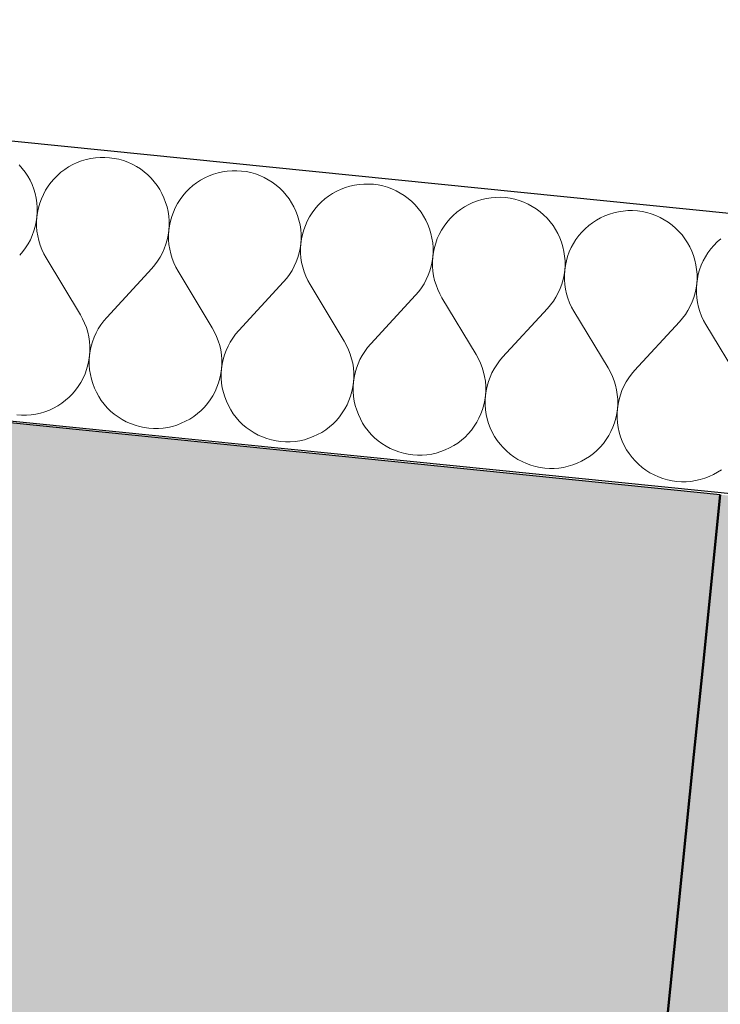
# Model space of a CAD drawing. Header units: millimetres. Extents: x -25972 to 4516, y -2839 to 20217.
# Tile 57 of 114: x -17510 to -17108, y 9391 to 9957. Entities that reach past the tile are written whole.
import ezdxf

# ---------------------------------------------------------------- set-up
doc = ezdxf.new("R2010")
doc.units = ezdxf.units.MM
doc.header["$MEASUREMENT"] = 0
doc.linetypes.add('Wipeout_Contour', pattern=[1000, 0, -1000])
for name, color, linetype in [('7._POHLED ZÁPADNÍ_1_3D prvky fasada nove', 7, 'Continuous'), ('7._POHLED ZÁPADNÍ_1_Konstrukce - nosné', 7, 'Continuous'), ('7._POHLED ZÁPADNÍ_1_Nové_3D prvky fasada nove', 7, 'Continuous'), ('7._POHLED ZÁPADNÍ_1_Nové_Konstrukce - nosné', 7, 'Continuous'), ('7._POHLED ZÁPADNÍ_1_Nové_Výplně – Řezové', 7, 'Continuous'), ('7._POHLED ZÁPADNÍ_1_Výplně – Řezové', 7, 'Continuous')]:
    doc.layers.add(name, color=color, linetype=linetype)

# ---------------------------------------------------------------- blocks, each defined once
blk = doc.blocks.new('*X37', base_point=(-26739.77, -6860.77))
at = {"layer": '7._POHLED ZÁPADNÍ_1_Nové_Výplně – Řezové', "color": 21, "linetype": 'Continuous', "lineweight": 20, "true_color": 0xffaaaa}
for p, q in [((-17463.99, 9877.94), (-17466.7, 9877.73)), ((-17461.27, 9877.96), (-17463.99, 9877.94)), ((-17458.56, 9877.78), (-17461.27, 9877.96)), ((-17508.67, 9871.61), (-17510.47, 9873.66)), ((-17482.04, 9872.51), (-17484.32, 9871.02)), ((-17479.66, 9873.83), (-17482.04, 9872.51)), ((-17477.2, 9874.97), (-17479.66, 9873.83)), ((-17474.65, 9875.94), (-17477.2, 9874.97)), ((-17472.05, 9876.73), (-17474.65, 9875.94)), ((-17469.39, 9877.32), (-17472.05, 9876.73)), ((-17466.7, 9877.73), (-17469.39, 9877.32)), ((-17455.86, 9877.41), (-17458.56, 9877.78)), ((-17453.2, 9876.85), (-17455.86, 9877.41)), ((-17450.58, 9876.1), (-17453.2, 9876.85)), ((-17448.03, 9875.17), (-17450.58, 9876.1)), ((-17445.55, 9874.05), (-17448.03, 9875.17)), ((-17443.15, 9872.76), (-17445.55, 9874.05)), ((-17440.85, 9871.31), (-17443.15, 9872.76)), ((-17507.03, 9869.45), (-17508.67, 9871.61)), ((-17505.54, 9867.17), (-17507.03, 9869.45)), ((-17504.22, 9864.79), (-17505.54, 9867.17)), ((-17488.53, 9867.58), (-17490.44, 9865.64)), ((-17486.49, 9869.37), (-17488.53, 9867.58)), ((-17484.32, 9871.02), (-17486.49, 9869.37)), ((-17438.66, 9869.69), (-17440.85, 9871.31)), ((-17436.6, 9867.92), (-17438.66, 9869.69)), ((-17434.66, 9866.01), (-17436.6, 9867.92)), ((-17401.39, 9867.33), (-17403.86, 9866.18)), ((-17398.85, 9868.29), (-17401.39, 9867.33)), ((-17396.24, 9869.08), (-17398.85, 9868.29)), ((-17393.59, 9869.67), (-17396.24, 9869.08)), ((-17390.9, 9870.08), (-17393.59, 9869.67)), ((-17388.19, 9870.29), (-17390.9, 9870.08)), ((-17385.46, 9870.31), (-17388.19, 9870.29)), ((-17382.75, 9870.13), (-17385.46, 9870.31)), ((-17380.05, 9869.76), (-17382.75, 9870.13)), ((-17377.39, 9869.2), (-17380.05, 9869.76)), ((-17374.78, 9868.45), (-17377.39, 9869.2)), ((-17372.22, 9867.52), (-17374.78, 9868.45)), ((-17369.74, 9866.4), (-17372.22, 9867.52)), ((-17503.08, 9862.32), (-17504.22, 9864.79)), ((-17502.11, 9859.78), (-17503.08, 9862.32)), ((-17493.82, 9861.38), (-17495.28, 9859.09)), ((-17492.21, 9863.57), (-17493.82, 9861.38)), ((-17490.44, 9865.64), (-17492.21, 9863.57)), ((-17432.87, 9863.96), (-17434.66, 9866.01)), ((-17431.22, 9861.8), (-17432.87, 9863.96)), ((-17429.74, 9859.52), (-17431.22, 9861.8)), ((-17410.68, 9861.73), (-17412.72, 9859.93)), ((-17408.51, 9863.37), (-17410.68, 9861.73)), ((-17406.24, 9864.86), (-17408.51, 9863.37)), ((-17403.86, 9866.18), (-17406.24, 9864.86)), ((-17367.34, 9865.11), (-17369.74, 9866.4)), ((-17365.05, 9863.66), (-17367.34, 9865.11)), ((-17362.86, 9862.04), (-17365.05, 9863.66)), ((-17360.79, 9860.27), (-17362.86, 9862.04)), ((-17320.44, 9861.43), (-17323.04, 9860.65)), ((-17317.78, 9862.03), (-17320.44, 9861.43)), ((-17315.09, 9862.43), (-17317.78, 9862.03)), ((-17312.38, 9862.64), (-17315.09, 9862.43)), ((-17309.66, 9862.66), (-17312.38, 9862.64)), ((-17306.94, 9862.48), (-17309.66, 9862.66)), ((-17304.25, 9862.11), (-17306.94, 9862.48)), ((-17301.59, 9861.55), (-17304.25, 9862.11)), ((-17298.97, 9860.8), (-17301.59, 9861.55)), ((-17501.33, 9857.17), (-17502.11, 9859.78)), ((-17500.74, 9854.51), (-17501.33, 9857.17)), ((-17496.56, 9856.69), (-17497.68, 9854.21)), ((-17495.28, 9859.09), (-17496.56, 9856.69)), ((-17428.42, 9857.14), (-17429.74, 9859.52)), ((-17427.27, 9854.67), (-17428.42, 9857.14)), ((-17416.4, 9855.93), (-17418.02, 9853.74)), ((-17414.63, 9857.99), (-17416.4, 9855.93)), ((-17412.72, 9859.93), (-17414.63, 9857.99)), ((-17358.86, 9858.36), (-17360.79, 9860.27)), ((-17357.06, 9856.32), (-17358.86, 9858.36)), ((-17355.42, 9854.15), (-17357.06, 9856.32)), ((-17332.71, 9855.72), (-17334.88, 9854.08)), ((-17330.43, 9857.21), (-17332.71, 9855.72)), ((-17328.05, 9858.53), (-17330.43, 9857.21)), ((-17325.58, 9859.68), (-17328.05, 9858.53)), ((-17323.04, 9860.65), (-17325.58, 9859.68)), ((-17296.42, 9859.87), (-17298.97, 9860.8)), ((-17293.93, 9858.76), (-17296.42, 9859.87)), ((-17291.54, 9857.47), (-17293.93, 9858.76)), ((-17289.24, 9856.01), (-17291.54, 9857.47)), ((-17287.05, 9854.39), (-17289.24, 9856.01)), ((-17500.33, 9851.82), (-17500.74, 9854.51)), ((-17500.12, 9849.11), (-17500.33, 9851.82)), ((-17498.61, 9851.65), (-17499.36, 9849.03)), ((-17497.68, 9854.21), (-17498.61, 9851.65)), ((-17426.31, 9852.13), (-17427.27, 9854.67)), ((-17425.53, 9849.52), (-17426.31, 9852.13)), ((-17419.47, 9851.44), (-17420.76, 9849.04)), ((-17418.02, 9853.74), (-17419.47, 9851.44)), ((-17353.93, 9851.87), (-17355.42, 9854.15)), ((-17352.61, 9849.49), (-17353.93, 9851.87)), ((-17338.83, 9850.35), (-17340.6, 9848.28)), ((-17336.92, 9852.28), (-17338.83, 9850.35)), ((-17334.88, 9854.08), (-17336.92, 9852.28)), ((-17284.99, 9852.63), (-17287.05, 9854.39)), ((-17283.05, 9850.71), (-17284.99, 9852.63)), ((-17281.26, 9848.67), (-17283.05, 9850.71)), ((-17254.62, 9849.56), (-17256.9, 9848.08)), ((-17252.25, 9850.88), (-17254.62, 9849.56)), ((-17249.78, 9852.03), (-17252.25, 9850.88)), ((-17247.24, 9853), (-17249.78, 9852.03)), ((-17244.63, 9853.78), (-17247.24, 9853)), ((-17241.98, 9854.38), (-17244.63, 9853.78)), ((-17239.29, 9854.78), (-17241.98, 9854.38)), ((-17236.57, 9854.99), (-17239.29, 9854.78)), ((-17233.85, 9855.01), (-17236.57, 9854.99)), ((-17231.14, 9854.84), (-17233.85, 9855.01)), ((-17228.44, 9854.47), (-17231.14, 9854.84)), ((-17225.78, 9853.91), (-17228.44, 9854.47)), ((-17223.17, 9853.16), (-17225.78, 9853.91)), ((-17220.61, 9852.22), (-17223.17, 9853.16)), ((-17218.13, 9851.11), (-17220.61, 9852.22)), ((-17215.73, 9849.82), (-17218.13, 9851.11)), ((-17213.44, 9848.36), (-17215.73, 9849.82)), ((-17500.28, 9843.68), (-17500.11, 9846.39)), ((-17499.92, 9846.37), (-17500.28, 9843.68)), ((-17500.11, 9846.39), (-17500.12, 9849.11)), ((-17499.36, 9849.03), (-17499.92, 9846.37)), ((-17424.93, 9846.87), (-17425.53, 9849.52)), ((-17424.53, 9844.18), (-17424.93, 9846.87)), ((-17424.32, 9841.46), (-17424.53, 9844.18)), ((-17422.8, 9844), (-17423.55, 9841.39)), ((-17421.87, 9846.56), (-17422.8, 9844)), ((-17420.76, 9849.04), (-17421.87, 9846.56)), ((-17351.47, 9847.02), (-17352.61, 9849.49)), ((-17350.5, 9844.48), (-17351.47, 9847.02)), ((-17349.72, 9841.87), (-17350.5, 9844.48)), ((-17342.21, 9846.09), (-17343.67, 9843.79)), ((-17340.6, 9848.28), (-17342.21, 9846.09)), ((-17279.61, 9846.5), (-17281.26, 9848.67)), ((-17278.13, 9844.22), (-17279.61, 9846.5)), ((-17276.81, 9841.84), (-17278.13, 9844.22)), ((-17261.11, 9844.64), (-17263.02, 9842.7)), ((-17259.07, 9846.43), (-17261.11, 9844.64)), ((-17256.9, 9848.08), (-17259.07, 9846.43)), ((-17211.25, 9846.75), (-17213.44, 9848.36)), ((-17209.18, 9844.98), (-17211.25, 9846.75)), ((-17207.24, 9843.07), (-17209.18, 9844.98)), ((-17173.97, 9844.38), (-17176.44, 9843.23)), ((-17171.43, 9845.35), (-17173.97, 9844.38)), ((-17168.83, 9846.13), (-17171.43, 9845.35)), ((-17166.17, 9846.73), (-17168.83, 9846.13)), ((-17163.48, 9847.13), (-17166.17, 9846.73)), ((-17160.77, 9847.35), (-17163.48, 9847.13)), ((-17158.05, 9847.36), (-17160.77, 9847.35)), ((-17155.33, 9847.19), (-17158.05, 9847.36)), ((-17152.64, 9846.82), (-17155.33, 9847.19)), ((-17149.98, 9846.26), (-17152.64, 9846.82)), ((-17147.36, 9845.51), (-17149.98, 9846.26)), ((-17144.81, 9844.57), (-17147.36, 9845.51)), ((-17142.32, 9843.46), (-17144.81, 9844.57)), ((-17501.97, 9835.71), (-17501.22, 9838.32)), ((-17501.22, 9838.32), (-17500.66, 9840.98)), ((-17500.66, 9840.98), (-17500.28, 9843.68)), ((-17500.28, 9843.68), (-17500.46, 9840.96)), ((-17500.46, 9840.96), (-17500.44, 9838.24)), ((-17500.44, 9838.24), (-17500.23, 9835.53)), ((-17424.48, 9836.03), (-17424.3, 9838.74)), ((-17424.11, 9838.72), (-17424.48, 9836.03)), ((-17424.3, 9838.74), (-17424.32, 9841.46)), ((-17423.55, 9841.39), (-17424.11, 9838.72)), ((-17349.13, 9839.22), (-17349.72, 9841.87)), ((-17348.72, 9836.53), (-17349.13, 9839.22)), ((-17346.07, 9838.91), (-17347, 9836.35)), ((-17344.95, 9841.39), (-17346.07, 9838.91)), ((-17343.67, 9843.79), (-17344.95, 9841.39)), ((-17275.66, 9839.37), (-17276.81, 9841.84)), ((-17274.7, 9836.83), (-17275.66, 9839.37)), ((-17266.41, 9838.44), (-17267.86, 9836.14)), ((-17264.79, 9840.63), (-17266.41, 9838.44)), ((-17263.02, 9842.7), (-17264.79, 9840.63)), ((-17205.45, 9841.02), (-17207.24, 9843.07)), ((-17203.81, 9838.85), (-17205.45, 9841.02)), ((-17202.32, 9836.57), (-17203.81, 9838.85)), ((-17183.26, 9838.78), (-17185.31, 9836.99)), ((-17181.1, 9840.43), (-17183.26, 9838.78)), ((-17178.82, 9841.91), (-17181.1, 9840.43)), ((-17176.44, 9843.23), (-17178.82, 9841.91)), ((-17139.93, 9842.17), (-17142.32, 9843.46)), ((-17137.63, 9840.71), (-17139.93, 9842.17)), ((-17135.44, 9839.1), (-17137.63, 9840.71)), ((-17133.37, 9837.33), (-17135.44, 9839.1)), ((-17504.02, 9830.67), (-17502.91, 9833.15)), ((-17502.91, 9833.15), (-17501.97, 9835.71)), ((-17500.23, 9835.53), (-17499.82, 9832.84)), ((-17499.82, 9832.84), (-17499.22, 9830.19)), ((-17425.41, 9830.67), (-17424.85, 9833.33)), ((-17424.85, 9833.33), (-17424.48, 9836.03)), ((-17424.48, 9836.03), (-17424.65, 9833.31)), ((-17424.65, 9833.31), (-17424.63, 9830.59)), ((-17348.51, 9833.82), (-17348.72, 9836.53)), ((-17348.5, 9831.1), (-17348.51, 9833.82)), ((-17347.75, 9833.74), (-17348.31, 9831.08)), ((-17347, 9836.35), (-17347.75, 9833.74)), ((-17273.91, 9834.23), (-17274.7, 9836.83)), ((-17273.32, 9831.57), (-17273.91, 9834.23)), ((-17269.15, 9833.74), (-17270.26, 9831.26)), ((-17267.86, 9836.14), (-17269.15, 9833.74)), ((-17201, 9834.19), (-17202.32, 9836.57)), ((-17199.86, 9831.73), (-17201, 9834.19)), ((-17188.99, 9832.98), (-17190.6, 9830.79)), ((-17187.22, 9835.05), (-17188.99, 9832.98)), ((-17185.31, 9836.99), (-17187.22, 9835.05)), ((-17131.44, 9835.42), (-17133.37, 9837.33)), ((-17129.64, 9833.37), (-17131.44, 9835.42)), ((-17128, 9831.21), (-17129.64, 9833.37)), ((-17506.77, 9825.98), (-17505.31, 9828.27)), ((-17505.31, 9828.27), (-17504.02, 9830.67)), ((-17499.22, 9830.19), (-17498.44, 9827.58)), ((-17498.44, 9827.58), (-17497.47, 9825.04)), ((-17427.1, 9825.5), (-17426.16, 9828.06)), ((-17426.16, 9828.06), (-17425.41, 9830.67)), ((-17424.63, 9830.59), (-17424.42, 9827.88)), ((-17424.42, 9827.88), (-17424.01, 9825.19)), ((-17349.04, 9825.69), (-17348.67, 9828.38)), ((-17348.67, 9828.38), (-17348.85, 9825.67)), ((-17348.67, 9828.38), (-17348.5, 9831.1)), ((-17348.31, 9831.08), (-17348.67, 9828.38)), ((-17272.92, 9828.88), (-17273.32, 9831.57)), ((-17272.71, 9826.17), (-17272.92, 9828.88)), ((-17271.19, 9828.71), (-17271.94, 9826.09)), ((-17270.26, 9831.26), (-17271.19, 9828.71)), ((-17198.89, 9829.18), (-17199.86, 9831.73)), ((-17198.11, 9826.58), (-17198.89, 9829.18)), ((-17192.06, 9828.49), (-17193.34, 9826.1)), ((-17190.6, 9830.79), (-17192.06, 9828.49)), ((-17126.52, 9828.93), (-17128, 9831.21)), ((-17125.2, 9826.55), (-17126.52, 9828.93)), ((-17111.41, 9827.4), (-17113.18, 9825.33)), ((-17109.5, 9829.34), (-17111.41, 9827.4)), ((-17107.46, 9831.13), (-17109.5, 9829.34)), ((-17510.16, 9821.72), (-17508.39, 9823.79)), ((-17508.39, 9823.79), (-17506.77, 9825.98)), ((-17497.47, 9825.04), (-17496.32, 9822.57)), ((-17496.32, 9822.57), (-17495, 9820.19)), ((-17429.51, 9820.63), (-17428.22, 9823.02)), ((-17428.22, 9823.02), (-17427.1, 9825.5)), ((-17424.01, 9825.19), (-17423.42, 9822.54)), ((-17423.42, 9822.54), (-17422.63, 9819.93)), ((-17350.36, 9820.41), (-17349.61, 9823.02)), ((-17349.61, 9823.02), (-17349.04, 9825.69)), ((-17348.85, 9825.67), (-17348.83, 9822.95)), ((-17348.83, 9822.95), (-17348.61, 9820.23)), ((-17272.87, 9820.73), (-17272.69, 9823.45)), ((-17272.5, 9823.43), (-17272.87, 9820.73)), ((-17272.69, 9823.45), (-17272.71, 9826.17)), ((-17271.94, 9826.09), (-17272.5, 9823.43)), ((-17197.51, 9823.92), (-17198.11, 9826.58)), ((-17197.11, 9821.23), (-17197.51, 9823.92)), ((-17194.45, 9823.61), (-17195.39, 9821.06)), ((-17193.34, 9826.1), (-17194.45, 9823.61)), ((-17124.05, 9824.08), (-17125.2, 9826.55)), ((-17123.09, 9821.54), (-17124.05, 9824.08)), ((-17122.3, 9818.93), (-17123.09, 9821.54)), ((-17114.79, 9823.14), (-17116.25, 9820.85)), ((-17113.18, 9825.33), (-17114.79, 9823.14)), ((-17475.31, 9787.58), (-17495, 9820.19)), ((-17434.35, 9814.08), (-17432.58, 9816.14)), ((-17432.58, 9816.14), (-17430.96, 9818.33)), ((-17430.96, 9818.33), (-17429.51, 9820.63)), ((-17422.63, 9819.93), (-17421.66, 9817.39)), ((-17421.66, 9817.39), (-17420.51, 9814.92)), ((-17352.41, 9815.37), (-17351.29, 9817.85)), ((-17351.29, 9817.85), (-17350.36, 9820.41)), ((-17348.61, 9820.23), (-17348.21, 9817.54)), ((-17348.21, 9817.54), (-17347.61, 9814.89)), ((-17273.8, 9815.38), (-17273.24, 9818.04)), ((-17273.24, 9818.04), (-17272.87, 9820.73)), ((-17272.87, 9820.73), (-17273.04, 9818.02)), ((-17273.04, 9818.02), (-17273.02, 9815.3)), ((-17196.9, 9818.52), (-17197.11, 9821.23)), ((-17197.06, 9813.08), (-17196.88, 9815.8)), ((-17196.69, 9815.78), (-17197.06, 9813.08)), ((-17196.88, 9815.8), (-17196.9, 9818.52)), ((-17196.14, 9818.44), (-17196.69, 9815.78)), ((-17195.39, 9821.06), (-17196.14, 9818.44)), ((-17121.71, 9816.27), (-17122.3, 9818.93)), ((-17121.31, 9813.58), (-17121.71, 9816.27)), ((-17118.65, 9815.97), (-17119.58, 9813.41)), ((-17117.54, 9818.45), (-17118.65, 9815.97)), ((-17116.25, 9820.85), (-17117.54, 9818.45)), ((-17460.15, 9786.05), (-17434.35, 9814.08)), ((-17420.51, 9814.92), (-17419.19, 9812.55)), ((-17399.51, 9779.93), (-17419.19, 9812.55)), ((-17356.78, 9808.49), (-17355.16, 9810.68)), ((-17355.16, 9810.68), (-17353.7, 9812.98)), ((-17353.7, 9812.98), (-17352.41, 9815.37)), ((-17347.61, 9814.89), (-17346.82, 9812.28)), ((-17346.82, 9812.28), (-17345.85, 9809.74)), ((-17276.6, 9807.73), (-17275.49, 9810.21)), ((-17275.49, 9810.21), (-17274.55, 9812.76)), ((-17274.55, 9812.76), (-17273.8, 9815.38)), ((-17273.02, 9815.3), (-17272.81, 9812.59)), ((-17272.81, 9812.59), (-17272.4, 9809.9)), ((-17198, 9807.73), (-17197.43, 9810.39)), ((-17197.43, 9810.39), (-17197.06, 9813.08)), ((-17197.06, 9813.08), (-17197.24, 9810.37)), ((-17197.24, 9810.37), (-17197.22, 9807.65)), ((-17121.09, 9810.87), (-17121.31, 9813.58)), ((-17121.08, 9808.15), (-17121.09, 9810.87)), ((-17120.33, 9810.79), (-17120.89, 9808.13)), ((-17119.58, 9813.41), (-17120.33, 9810.79)), ((-17384.35, 9778.4), (-17358.55, 9806.43)), ((-17358.55, 9806.43), (-17356.78, 9808.49)), ((-17345.85, 9809.74), (-17344.71, 9807.28)), ((-17344.71, 9807.28), (-17343.38, 9804.9)), ((-17323.7, 9772.28), (-17343.38, 9804.9)), ((-17279.35, 9803.03), (-17277.89, 9805.33)), ((-17277.89, 9805.33), (-17276.6, 9807.73)), ((-17272.4, 9809.9), (-17271.8, 9807.24)), ((-17271.8, 9807.24), (-17271.02, 9804.64)), ((-17271.02, 9804.64), (-17270.05, 9802.09)), ((-17199.68, 9802.56), (-17198.75, 9805.11)), ((-17198.75, 9805.11), (-17198, 9807.73)), ((-17197.22, 9807.65), (-17197, 9804.94)), ((-17197, 9804.94), (-17196.6, 9802.25)), ((-17121.63, 9802.74), (-17121.26, 9805.44)), ((-17121.26, 9805.44), (-17121.43, 9802.72)), ((-17121.26, 9805.44), (-17121.08, 9808.15)), ((-17120.89, 9808.13), (-17121.26, 9805.44)), ((-17308.54, 9770.75), (-17282.74, 9798.78)), ((-17282.74, 9798.78), (-17280.97, 9800.85)), ((-17280.97, 9800.85), (-17279.35, 9803.03)), ((-17270.05, 9802.09), (-17268.9, 9799.63)), ((-17268.9, 9799.63), (-17267.58, 9797.25)), ((-17202.09, 9797.68), (-17200.8, 9800.08)), ((-17200.8, 9800.08), (-17199.68, 9802.56)), ((-17196.6, 9802.25), (-17196, 9799.59)), ((-17196, 9799.59), (-17195.21, 9796.99)), ((-17122.94, 9797.47), (-17122.19, 9800.08)), ((-17122.19, 9800.08), (-17121.63, 9802.74)), ((-17121.43, 9802.72), (-17121.41, 9800)), ((-17121.41, 9800), (-17121.2, 9797.29)), ((-17247.9, 9764.63), (-17267.58, 9797.25)), ((-17206.93, 9791.13), (-17205.16, 9793.2)), ((-17205.16, 9793.2), (-17203.55, 9795.39)), ((-17203.55, 9795.39), (-17202.09, 9797.68)), ((-17195.21, 9796.99), (-17194.24, 9794.45)), ((-17194.24, 9794.45), (-17193.1, 9791.98)), ((-17124.99, 9792.43), (-17123.88, 9794.91)), ((-17123.88, 9794.91), (-17122.94, 9797.47)), ((-17121.2, 9797.29), (-17120.79, 9794.6)), ((-17120.79, 9794.6), (-17120.19, 9791.95)), ((-17473.99, 9785.2), (-17475.31, 9787.58)), ((-17232.74, 9763.1), (-17206.93, 9791.13)), ((-17193.1, 9791.98), (-17191.77, 9789.6)), ((-17172.09, 9756.99), (-17191.77, 9789.6)), ((-17129.36, 9785.55), (-17127.74, 9787.74)), ((-17127.74, 9787.74), (-17126.28, 9790.03)), ((-17126.28, 9790.03), (-17124.99, 9792.43)), ((-17120.19, 9791.95), (-17119.41, 9789.34)), ((-17119.41, 9789.34), (-17118.44, 9786.8)), ((-17472.84, 9782.73), (-17473.99, 9785.2)), ((-17471.87, 9780.19), (-17472.84, 9782.73)), ((-17463.54, 9781.8), (-17465, 9779.5)), ((-17461.92, 9783.98), (-17463.54, 9781.8)), ((-17460.15, 9786.05), (-17461.92, 9783.98)), ((-17156.93, 9755.46), (-17131.13, 9783.48)), ((-17131.13, 9783.48), (-17129.36, 9785.55)), ((-17118.44, 9786.8), (-17117.29, 9784.33)), ((-17117.29, 9784.33), (-17115.97, 9781.95)), ((-17096.29, 9749.34), (-17115.97, 9781.95)), ((-17471.09, 9777.59), (-17471.87, 9780.19)), ((-17470.49, 9774.93), (-17471.09, 9777.59)), ((-17466.29, 9777.1), (-17467.4, 9774.62)), ((-17465, 9779.5), (-17466.29, 9777.1)), ((-17398.19, 9777.55), (-17399.51, 9779.93)), ((-17397.04, 9775.09), (-17398.19, 9777.55)), ((-17386.12, 9776.33), (-17387.73, 9774.15)), ((-17384.35, 9778.4), (-17386.12, 9776.33)), ((-17470.08, 9772.24), (-17470.49, 9774.93)), ((-17469.87, 9769.53), (-17470.08, 9772.24)), ((-17468.34, 9772.07), (-17469.09, 9769.45)), ((-17467.4, 9774.62), (-17468.34, 9772.07)), ((-17396.07, 9772.54), (-17397.04, 9775.09)), ((-17395.28, 9769.94), (-17396.07, 9772.54)), ((-17389.19, 9771.85), (-17390.48, 9769.45)), ((-17387.73, 9774.15), (-17389.19, 9771.85)), ((-17322.38, 9769.9), (-17323.7, 9772.28)), ((-17308.54, 9770.75), (-17310.31, 9768.69)), ((-17470.03, 9764.1), (-17469.85, 9766.81)), ((-17469.65, 9766.79), (-17470.03, 9764.1)), ((-17469.85, 9766.81), (-17469.87, 9769.53)), ((-17469.09, 9769.45), (-17469.65, 9766.79)), ((-17394.69, 9767.29), (-17395.28, 9769.94)), ((-17394.28, 9764.6), (-17394.69, 9767.29)), ((-17391.6, 9766.97), (-17392.53, 9764.42)), ((-17390.48, 9769.45), (-17391.6, 9766.97)), ((-17321.23, 9767.44), (-17322.38, 9769.9)), ((-17320.26, 9764.9), (-17321.23, 9767.44)), ((-17319.48, 9762.29), (-17320.26, 9764.9)), ((-17311.93, 9766.5), (-17313.39, 9764.2)), ((-17310.31, 9768.69), (-17311.93, 9766.5)), ((-17470.95, 9758.74), (-17470.39, 9761.4)), ((-17470.39, 9761.4), (-17470.03, 9764.1)), ((-17470.03, 9764.1), (-17470.2, 9761.38)), ((-17470.2, 9761.38), (-17470.19, 9758.66)), ((-17394.06, 9761.88), (-17394.28, 9764.6)), ((-17394.22, 9756.45), (-17394.05, 9759.16)), ((-17393.85, 9759.14), (-17394.22, 9756.45)), ((-17394.05, 9759.16), (-17394.06, 9761.88)), ((-17393.29, 9761.8), (-17393.85, 9759.14)), ((-17392.53, 9764.42), (-17393.29, 9761.8)), ((-17318.88, 9759.64), (-17319.48, 9762.29)), ((-17318.47, 9756.95), (-17318.88, 9759.64)), ((-17315.79, 9759.33), (-17316.73, 9756.77)), ((-17314.68, 9761.81), (-17315.79, 9759.33)), ((-17313.39, 9764.2), (-17314.68, 9761.81)), ((-17246.58, 9762.26), (-17247.9, 9764.63)), ((-17245.43, 9759.79), (-17246.58, 9762.26)), ((-17244.46, 9757.25), (-17245.43, 9759.79)), ((-17234.51, 9761.04), (-17236.12, 9758.85)), ((-17232.74, 9763.1), (-17234.51, 9761.04)), ((-17473.75, 9751.08), (-17472.63, 9753.57)), ((-17472.63, 9753.57), (-17471.7, 9756.12)), ((-17471.7, 9756.12), (-17470.95, 9758.74)), ((-17470.19, 9758.66), (-17469.98, 9755.95)), ((-17469.98, 9755.95), (-17469.57, 9753.26)), ((-17395.15, 9751.09), (-17394.59, 9753.75)), ((-17394.59, 9753.75), (-17394.22, 9756.45)), ((-17394.22, 9756.45), (-17394.4, 9753.73)), ((-17394.4, 9753.73), (-17394.38, 9751.01)), ((-17318.26, 9754.24), (-17318.47, 9756.95)), ((-17318.24, 9751.51), (-17318.26, 9754.24)), ((-17317.48, 9754.16), (-17318.04, 9751.49)), ((-17316.73, 9756.77), (-17317.48, 9754.16)), ((-17243.67, 9754.64), (-17244.46, 9757.25)), ((-17243.07, 9751.99), (-17243.67, 9754.64)), ((-17238.87, 9754.16), (-17239.99, 9751.68)), ((-17237.58, 9756.55), (-17238.87, 9754.16)), ((-17236.12, 9758.85), (-17237.58, 9756.55)), ((-17170.77, 9754.61), (-17172.09, 9756.99)), ((-17169.62, 9752.14), (-17170.77, 9754.61)), ((-17158.7, 9753.39), (-17160.32, 9751.2)), ((-17156.93, 9755.46), (-17158.7, 9753.39)), ((-17476.49, 9746.39), (-17475.03, 9748.69)), ((-17475.03, 9748.69), (-17473.75, 9751.08)), ((-17469.57, 9753.26), (-17468.98, 9750.6)), ((-17468.98, 9750.6), (-17468.2, 9748)), ((-17468.2, 9748), (-17467.23, 9745.45)), ((-17396.83, 9745.92), (-17395.89, 9748.47)), ((-17395.89, 9748.47), (-17395.15, 9751.09)), ((-17394.38, 9751.01), (-17394.17, 9748.3)), ((-17394.17, 9748.3), (-17393.77, 9745.61)), ((-17318.78, 9746.1), (-17318.41, 9748.8)), ((-17318.41, 9748.8), (-17318.59, 9746.09)), ((-17318.41, 9748.8), (-17318.24, 9751.51)), ((-17318.04, 9751.49), (-17318.41, 9748.8)), ((-17242.67, 9749.3), (-17243.07, 9751.99)), ((-17242.45, 9746.59), (-17242.67, 9749.3)), ((-17240.92, 9749.12), (-17241.67, 9746.51)), ((-17239.99, 9751.68), (-17240.92, 9749.12)), ((-17168.65, 9749.6), (-17169.62, 9752.14)), ((-17167.87, 9747), (-17168.65, 9749.6)), ((-17161.78, 9748.91), (-17163.07, 9746.51)), ((-17160.32, 9751.2), (-17161.78, 9748.91)), ((-17481.78, 9740.19), (-17479.87, 9742.13)), ((-17479.87, 9742.13), (-17478.1, 9744.2)), ((-17478.1, 9744.2), (-17476.49, 9746.39)), ((-17467.23, 9745.45), (-17466.09, 9742.99)), ((-17466.09, 9742.99), (-17464.77, 9740.61)), ((-17399.23, 9741.04), (-17397.94, 9743.44)), ((-17397.94, 9743.44), (-17396.83, 9745.92)), ((-17393.77, 9745.61), (-17393.17, 9742.95)), ((-17393.17, 9742.95), (-17392.39, 9740.35)), ((-17320.09, 9740.83), (-17319.34, 9743.44)), ((-17319.34, 9743.44), (-17318.78, 9746.1)), ((-17318.59, 9746.09), (-17318.58, 9743.36)), ((-17318.58, 9743.36), (-17318.37, 9740.65)), ((-17242.61, 9741.15), (-17242.43, 9743.87)), ((-17242.24, 9743.85), (-17242.61, 9741.15)), ((-17242.43, 9743.87), (-17242.45, 9746.59)), ((-17241.67, 9746.51), (-17242.24, 9743.85)), ((-17167.27, 9744.34), (-17167.87, 9747)), ((-17166.86, 9741.65), (-17167.27, 9744.34)), ((-17164.18, 9744.03), (-17165.12, 9741.48)), ((-17163.07, 9746.51), (-17164.18, 9744.03)), ((-17488.27, 9735.27), (-17485.99, 9736.75)), ((-17485.99, 9736.75), (-17483.82, 9738.4)), ((-17483.82, 9738.4), (-17481.78, 9740.19)), ((-17464.77, 9740.61), (-17463.28, 9738.33)), ((-17463.28, 9738.33), (-17461.64, 9736.16)), ((-17404.06, 9734.48), (-17402.3, 9736.55)), ((-17402.3, 9736.55), (-17400.68, 9738.74)), ((-17400.68, 9738.74), (-17399.23, 9741.04)), ((-17392.39, 9740.35), (-17391.42, 9737.81)), ((-17391.42, 9737.81), (-17390.28, 9735.34)), ((-17322.13, 9735.79), (-17321.02, 9738.27)), ((-17321.02, 9738.27), (-17320.09, 9740.83)), ((-17318.37, 9740.65), (-17317.96, 9737.96)), ((-17317.96, 9737.96), (-17317.37, 9735.31)), ((-17243.54, 9735.79), (-17242.98, 9738.46)), ((-17242.98, 9738.46), (-17242.61, 9741.15)), ((-17242.61, 9741.15), (-17242.79, 9738.44)), ((-17242.79, 9738.44), (-17242.77, 9735.72)), ((-17166.65, 9738.94), (-17166.86, 9741.65)), ((-17166.63, 9736.22), (-17166.65, 9738.94)), ((-17165.87, 9738.86), (-17166.43, 9736.2)), ((-17165.12, 9741.48), (-17165.87, 9738.86)), ((-17500.92, 9730.45), (-17498.26, 9731.05)), ((-17498.26, 9731.05), (-17495.66, 9731.83)), ((-17495.66, 9731.83), (-17493.11, 9732.8)), ((-17493.11, 9732.8), (-17490.65, 9733.95)), ((-17490.65, 9733.95), (-17488.27, 9735.27)), ((-17461.64, 9736.16), (-17459.84, 9734.11)), ((-17459.84, 9734.11), (-17457.91, 9732.2)), ((-17457.91, 9732.2), (-17455.84, 9730.43)), ((-17410.18, 9729.1), (-17408.02, 9730.75)), ((-17408.02, 9730.75), (-17405.97, 9732.55)), ((-17405.97, 9732.55), (-17404.06, 9734.48)), ((-17390.28, 9735.34), (-17388.96, 9732.96)), ((-17388.96, 9732.96), (-17387.48, 9730.68)), ((-17326.49, 9728.9), (-17324.88, 9731.09)), ((-17324.88, 9731.09), (-17323.42, 9733.39)), ((-17323.42, 9733.39), (-17322.13, 9735.79)), ((-17317.37, 9735.31), (-17316.59, 9732.7)), ((-17316.59, 9732.7), (-17315.62, 9730.16)), ((-17245.22, 9730.62), (-17244.28, 9733.18)), ((-17244.28, 9733.18), (-17243.54, 9735.79)), ((-17242.77, 9735.72), (-17242.56, 9733)), ((-17242.56, 9733), (-17242.16, 9730.31)), ((-17167.73, 9728.15), (-17167.17, 9730.81)), ((-17167.17, 9730.81), (-17166.8, 9733.5)), ((-17166.8, 9733.5), (-17166.98, 9730.79)), ((-17166.98, 9730.79), (-17166.96, 9728.07)), ((-17166.8, 9733.5), (-17166.63, 9736.22)), ((-17166.43, 9736.2), (-17166.8, 9733.5)), ((-17511.75, 9729.99), (-17509.04, 9729.82)), ((-17509.04, 9729.82), (-17506.32, 9729.83)), ((-17506.32, 9729.83), (-17503.61, 9730.05)), ((-17503.61, 9730.05), (-17500.92, 9730.45)), ((-17455.84, 9730.43), (-17453.65, 9728.82)), ((-17453.65, 9728.82), (-17451.35, 9727.36)), ((-17451.35, 9727.36), (-17448.96, 9726.07)), ((-17448.96, 9726.07), (-17446.48, 9724.96)), ((-17419.85, 9724.18), (-17417.31, 9725.15)), ((-17417.31, 9725.15), (-17414.84, 9726.3)), ((-17414.84, 9726.3), (-17412.46, 9727.62)), ((-17412.46, 9727.62), (-17410.18, 9729.1)), ((-17387.48, 9730.68), (-17385.83, 9728.51)), ((-17385.83, 9728.51), (-17384.04, 9726.47)), ((-17384.04, 9726.47), (-17382.1, 9724.56)), ((-17330.17, 9724.9), (-17328.26, 9726.83)), ((-17328.26, 9726.83), (-17326.49, 9728.9)), ((-17315.62, 9730.16), (-17314.47, 9727.69)), ((-17314.47, 9727.69), (-17313.16, 9725.31)), ((-17313.16, 9725.31), (-17311.67, 9723.03)), ((-17249.07, 9723.44), (-17247.62, 9725.74)), ((-17247.62, 9725.74), (-17246.33, 9728.14)), ((-17246.33, 9728.14), (-17245.22, 9730.62)), ((-17242.16, 9730.31), (-17241.56, 9727.66)), ((-17241.56, 9727.66), (-17240.78, 9725.05)), ((-17169.41, 9722.97), (-17168.48, 9725.53)), ((-17168.48, 9725.53), (-17167.73, 9728.15)), ((-17166.96, 9728.07), (-17166.75, 9725.36)), ((-17166.75, 9725.36), (-17166.35, 9722.67)), ((-17446.48, 9724.96), (-17443.92, 9724.02)), ((-17443.92, 9724.02), (-17441.31, 9723.28)), ((-17441.31, 9723.28), (-17438.64, 9722.71)), ((-17438.64, 9722.71), (-17435.95, 9722.34)), ((-17435.95, 9722.34), (-17433.23, 9722.17)), ((-17433.23, 9722.17), (-17430.51, 9722.19)), ((-17430.51, 9722.19), (-17427.8, 9722.4)), ((-17427.8, 9722.4), (-17425.11, 9722.8)), ((-17425.11, 9722.8), (-17422.46, 9723.4)), ((-17422.46, 9723.4), (-17419.85, 9724.18)), ((-17382.1, 9724.56), (-17380.03, 9722.79)), ((-17380.03, 9722.79), (-17377.85, 9721.17)), ((-17377.85, 9721.17), (-17375.55, 9719.71)), ((-17375.55, 9719.71), (-17373.15, 9718.43)), ((-17339.04, 9718.65), (-17336.66, 9719.97)), ((-17336.66, 9719.97), (-17334.38, 9721.46)), ((-17334.38, 9721.46), (-17332.21, 9723.1)), ((-17332.21, 9723.1), (-17330.17, 9724.9)), ((-17311.67, 9723.03), (-17310.03, 9720.86)), ((-17310.03, 9720.86), (-17308.23, 9718.82)), ((-17252.45, 9719.19), (-17250.69, 9721.25)), ((-17250.69, 9721.25), (-17249.07, 9723.44)), ((-17240.78, 9725.05), (-17239.81, 9722.51)), ((-17239.81, 9722.51), (-17238.67, 9720.04)), ((-17238.67, 9720.04), (-17237.35, 9717.66)), ((-17171.81, 9718.09), (-17170.52, 9720.49)), ((-17170.52, 9720.49), (-17169.41, 9722.97)), ((-17166.35, 9722.67), (-17165.76, 9720.01)), ((-17165.76, 9720.01), (-17164.97, 9717.41)), ((-17373.15, 9718.43), (-17370.67, 9717.31)), ((-17370.67, 9717.31), (-17368.12, 9716.38)), ((-17368.12, 9716.38), (-17365.5, 9715.63)), ((-17365.5, 9715.63), (-17362.84, 9715.07)), ((-17362.84, 9715.07), (-17360.14, 9714.7)), ((-17360.14, 9714.7), (-17357.43, 9714.52)), ((-17357.43, 9714.52), (-17354.71, 9714.54)), ((-17354.71, 9714.54), (-17352, 9714.75)), ((-17352, 9714.75), (-17349.31, 9715.16)), ((-17349.31, 9715.16), (-17346.65, 9715.75)), ((-17346.65, 9715.75), (-17344.05, 9716.54)), ((-17344.05, 9716.54), (-17341.5, 9717.5)), ((-17341.5, 9717.5), (-17339.04, 9718.65)), ((-17308.23, 9718.82), (-17306.3, 9716.91)), ((-17306.3, 9716.91), (-17304.23, 9715.14)), ((-17304.23, 9715.14), (-17302.04, 9713.52)), ((-17260.85, 9712.32), (-17258.57, 9713.81)), ((-17258.57, 9713.81), (-17256.41, 9715.45)), ((-17256.41, 9715.45), (-17254.36, 9717.25)), ((-17254.36, 9717.25), (-17252.45, 9719.19)), ((-17237.35, 9717.66), (-17235.86, 9715.38)), ((-17235.86, 9715.38), (-17234.22, 9713.22)), ((-17174.88, 9713.61), (-17173.26, 9715.8)), ((-17173.26, 9715.8), (-17171.81, 9718.09)), ((-17164.97, 9717.41), (-17164.01, 9714.86)), ((-17164.01, 9714.86), (-17162.86, 9712.39)), ((-17302.04, 9713.52), (-17299.74, 9712.07)), ((-17299.74, 9712.07), (-17297.35, 9710.78)), ((-17297.35, 9710.78), (-17294.87, 9709.66)), ((-17294.87, 9709.66), (-17292.31, 9708.73)), ((-17292.31, 9708.73), (-17289.69, 9707.98)), ((-17273.5, 9707.51), (-17270.85, 9708.1)), ((-17270.85, 9708.1), (-17268.24, 9708.89)), ((-17268.24, 9708.89), (-17265.7, 9709.86)), ((-17265.7, 9709.86), (-17263.23, 9711)), ((-17263.23, 9711), (-17260.85, 9712.32)), ((-17234.22, 9713.22), (-17232.43, 9711.17)), ((-17232.43, 9711.17), (-17230.49, 9709.26)), ((-17230.49, 9709.26), (-17228.42, 9707.49)), ((-17180.6, 9707.81), (-17178.56, 9709.6)), ((-17178.56, 9709.6), (-17176.65, 9711.54)), ((-17176.65, 9711.54), (-17174.88, 9713.61)), ((-17162.86, 9712.39), (-17161.54, 9710.01)), ((-17161.54, 9710.01), (-17160.06, 9707.74)), ((-17289.69, 9707.98), (-17287.03, 9707.42)), ((-17287.03, 9707.42), (-17284.34, 9707.05)), ((-17284.34, 9707.05), (-17281.62, 9706.87)), ((-17281.62, 9706.87), (-17278.9, 9706.89)), ((-17278.9, 9706.89), (-17276.19, 9707.1)), ((-17276.19, 9707.1), (-17273.5, 9707.51)), ((-17228.42, 9707.49), (-17226.24, 9705.87)), ((-17226.24, 9705.87), (-17223.94, 9704.42)), ((-17223.94, 9704.42), (-17221.54, 9703.13)), ((-17221.54, 9703.13), (-17219.06, 9702.01)), ((-17189.89, 9702.21), (-17187.43, 9703.35)), ((-17187.43, 9703.35), (-17185.05, 9704.67)), ((-17185.05, 9704.67), (-17182.77, 9706.16)), ((-17182.77, 9706.16), (-17180.6, 9707.81)), ((-17160.06, 9707.74), (-17158.42, 9705.57)), ((-17158.42, 9705.57), (-17156.62, 9703.52)), ((-17156.62, 9703.52), (-17154.69, 9701.61)), ((-17219.06, 9702.01), (-17216.5, 9701.08)), ((-17216.5, 9701.08), (-17213.89, 9700.33)), ((-17213.89, 9700.33), (-17211.23, 9699.77)), ((-17211.23, 9699.77), (-17208.53, 9699.4)), ((-17208.53, 9699.4), (-17205.82, 9699.22)), ((-17205.82, 9699.22), (-17203.1, 9699.24)), ((-17203.1, 9699.24), (-17200.38, 9699.45)), ((-17200.38, 9699.45), (-17197.69, 9699.86)), ((-17197.69, 9699.86), (-17195.04, 9700.46)), ((-17195.04, 9700.46), (-17192.43, 9701.24)), ((-17192.43, 9701.24), (-17189.89, 9702.21)), ((-17154.69, 9701.61), (-17152.62, 9699.84)), ((-17152.62, 9699.84), (-17150.43, 9698.23)), ((-17150.43, 9698.23), (-17148.13, 9696.77)), ((-17111.62, 9695.71), (-17109.24, 9697.03)), ((-17109.24, 9697.03), (-17106.96, 9698.51)), ((-17148.13, 9696.77), (-17145.74, 9695.48)), ((-17145.74, 9695.48), (-17143.25, 9694.37)), ((-17143.25, 9694.37), (-17140.7, 9693.43)), ((-17140.7, 9693.43), (-17138.08, 9692.68)), ((-17138.08, 9692.68), (-17135.42, 9692.12)), ((-17135.42, 9692.12), (-17132.73, 9691.75)), ((-17132.73, 9691.75), (-17130.01, 9691.58)), ((-17130.01, 9691.58), (-17127.29, 9691.59)), ((-17127.29, 9691.59), (-17124.58, 9691.81)), ((-17124.58, 9691.81), (-17121.89, 9692.21)), ((-17121.89, 9692.21), (-17119.23, 9692.81)), ((-17119.23, 9692.81), (-17116.63, 9693.59)), ((-17116.63, 9693.59), (-17114.09, 9694.56)), ((-17114.09, 9694.56), (-17111.62, 9695.71))]:
    blk.add_line(p, q, dxfattribs=at)

msp = doc.modelspace()

# ---------------------------------------------------------------- linework, layer by layer
at = {"layer": '7._POHLED ZÁPADNÍ_1_Konstrukce - nosné', "color": 7, "linetype": 'Continuous', "lineweight": 50}
for p, q in [((-17117.79, 9584.65), (-17122.83, 9534.9)), ((-17122.83, 9534.9), (-17145.5, 9311.05))]:
    msp.add_line(p, q, dxfattribs=at)

# ---------------------------------------------------------------- wipeouts: each hides what was drawn before it
at = {"color": 254, "linetype": 'Wipeout_Contour', "lineweight": 0, "ltscale": 120455.95835}
msp.add_wipeout([(-18216.58, 9857.58), (-18222.6, 9797.88), (-16829.98, 9657.38), (-16823.96, 9717.08), (-16813.92, 9816.57), (-18206.54, 9957.07)], dxfattribs=at).dxf.layer = '7._POHLED ZÁPADNÍ_1_Nové_Výplně – Řezové'

# ---------------------------------------------------------------- next in the draw order: hatches: boundary and pattern name
at = {"layer": '7._POHLED ZÁPADNÍ_1_Nové_Výplně – Řezové', "linetype": 'Continuous', "lineweight": 0, "true_color": 0xf2b2b2}
msp.add_hatch(color=9, dxfattribs=at).paths.add_polyline_path([(-17704.65, 9744.61), (-17742.45, 9371.52), (-17145.5, 9311.05), (-17107.71, 9684.14)])
at = {"layer": '7._POHLED ZÁPADNÍ_1_Výplně – Řezové', "linetype": 'Continuous', "lineweight": 13}
msp.add_hatch(color=254, dxfattribs=at).paths.add_polyline_path([(-17145.5, 9311.05), (-16861.92, 9282.32), (-16824.12, 9655.41), (-17107.71, 9684.14)])

# ---------------------------------------------------------------- next in the draw order: linework, layer by layer
at = {"layer": '7._POHLED ZÁPADNÍ_1_Konstrukce - nosné', "color": 7, "linetype": 'Continuous', "lineweight": 50}
msp.add_line((-17107.71, 9684.14), (-17117.79, 9584.65), dxfattribs=at)
at = {"layer": '7._POHLED ZÁPADNÍ_1_Nové_3D prvky fasada nove', "color": 1, "linetype": 'Continuous', "lineweight": 25, "flags": 128}
msp.add_lwpolyline([(-17107.71, 9684.14), (-17704.65, 9744.61)], dxfattribs=at)
at = {"layer": '7._POHLED ZÁPADNÍ_1_Nové_Konstrukce - nosné', "color": 1, "linetype": 'Continuous', "lineweight": 25, "flags": 128}
for points in [[(-16813.92, 9816.57), (-18206.54, 9957.07)], [(-18222.6, 9797.88), (-16829.98, 9657.38)]]:
    msp.add_lwpolyline(points, dxfattribs=at)

# ---------------------------------------------------------------- next in the draw order: block references
at = {"layer": '7._POHLED ZÁPADNÍ_1_3D prvky fasada nove', "color": 9, "linetype": 'Continuous', "lineweight": 13}
msp.add_blockref('*X37', (-26739.77, -6860.77), dxfattribs=at)

doc.saveas('drawing.dxf')
